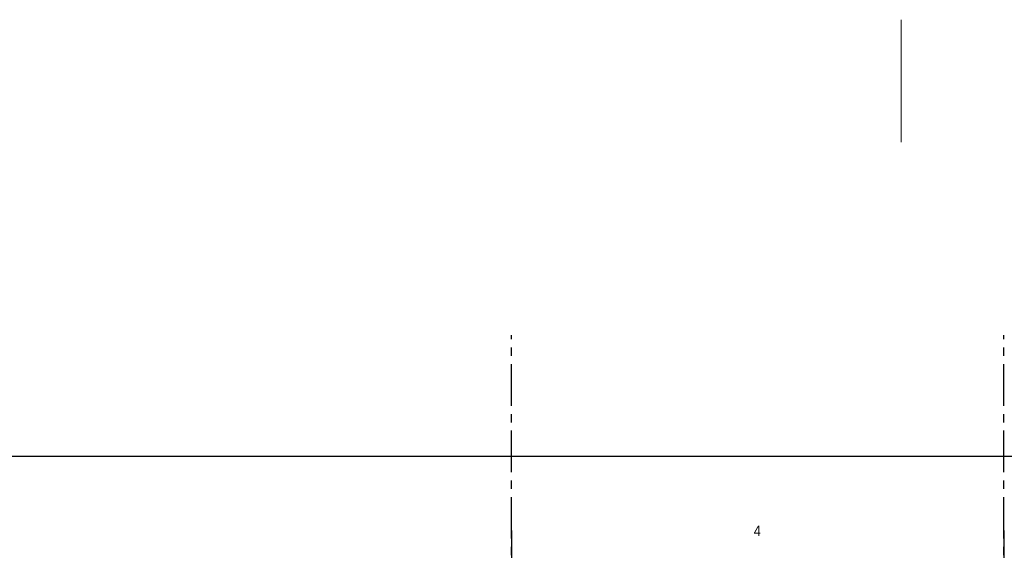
# Model space of a CAD drawing. Header units: inches. Extents: x 0.7 to 43.6, y 0.3 to 38.8.
# Tile 26 of 95: x 9.8 to 21.7, y 32.4 to 38.8. Entities that reach past the tile are written whole.
import ezdxf

# ---------------------------------------------------------------- set-up
doc = ezdxf.new("R2010")
doc.units = ezdxf.units.IN
doc.header["$MEASUREMENT"] = 0
doc.linetypes.add('CENTERX2', pattern=[0.8, 0.5, -0.1, 0.1, -0.1])
doc.styles.add('SLDTEXTSTYLE0', font='GOTHIC.TTF', dxfattribs={"width": 0.913})
doc.dimstyles.new('SLDDIMSTYLE0', dxfattribs={"dimtxt": 0.125, "dimasz": 0.156, "dimexe": 0, "dimexo": 0.0625, "dimgap": 0.03125, "dimtad": 0, "dimtih": 1, "dimtoh": 1, "dimdec": 4, "dimlfac": 2, "dimrnd": 1e-09, "dimzin": 12, "dimdsep": 46, "dimtxsty": 'SLDTEXTSTYLE0', "dimblk1": 'NONE', "dimblk2": 'NONE', "dimsah": 1, "dimcen": 0.09, "dimadec": 0, "dimazin": 3, "dimtfac": 1, "dimtdec": 4, "dimtmove": 0, "dimatfit": 0, "dimldrblk": 'NONE', "dimfxl": 0, "dimfrac": 2, "dimtolj": 1, "dimtzin": 12, "dimarcsym": 0})

# ---------------------------------------------------------------- blocks, each defined once
blk = doc.blocks.new('_D')
at = {"color": 7, "linetype": 'Continuous', "lineweight": 18, "insert": (18.651, 32.663), "char_height": 0.125, "attachment_point": 1, "style": 'SLDTEXTSTYLE0'}
blk.add_mtext('4', dxfattribs=at)
blk = doc.blocks.new('_None')

msp = doc.modelspace()

# ---------------------------------------------------------------- linework, layer by layer
at = {"color": 5, "linetype": 'Continuous', "lineweight": 18}
msp.add_line((20.429206, 38.756306), (20.429206, 37.281382), dxfattribs=at)
at = {"color": 7, "linetype": 'CENTERX2'}
for p, q in [((15.727959, 27.706229), (15.727959, 34.956229)), ((21.665459, 27.706229), (21.665459, 34.956229))]:
    msp.add_line(p, q, dxfattribs=at)
at = {"color": 174, "linetype": 'Continuous', "lineweight": 25}
msp.add_line((0.68743, 33.500004), (43.31243, 33.500004), dxfattribs=at)
for p, q in [((15.727959, 32.602839), (15.727959, 23.309277)), ((21.665459, 32.602839), (21.665459, 23.309277))]:
    msp.add_line(p, q)

# ---------------------------------------------------------------- dimensions: what is measured, and where the dimension line sits
at = {"color": 7, "linetype": 'Continuous', "lineweight": 18}
dim = msp.add_linear_dim(base=(18.6967090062, 32.6028386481), p1=(15.7279590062, 32.6028386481), p2=(21.6654590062, 32.6028386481), angle=90, dimstyle='SLDDIMSTYLE0', dxfattribs=at)
dim.commit()
dim.dimension.update_dxf_attribs({"geometry": '_D', "text_midpoint": (18.6967090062, 32.6028386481), "dimtype": 160})

doc.saveas('drawing.dxf')
